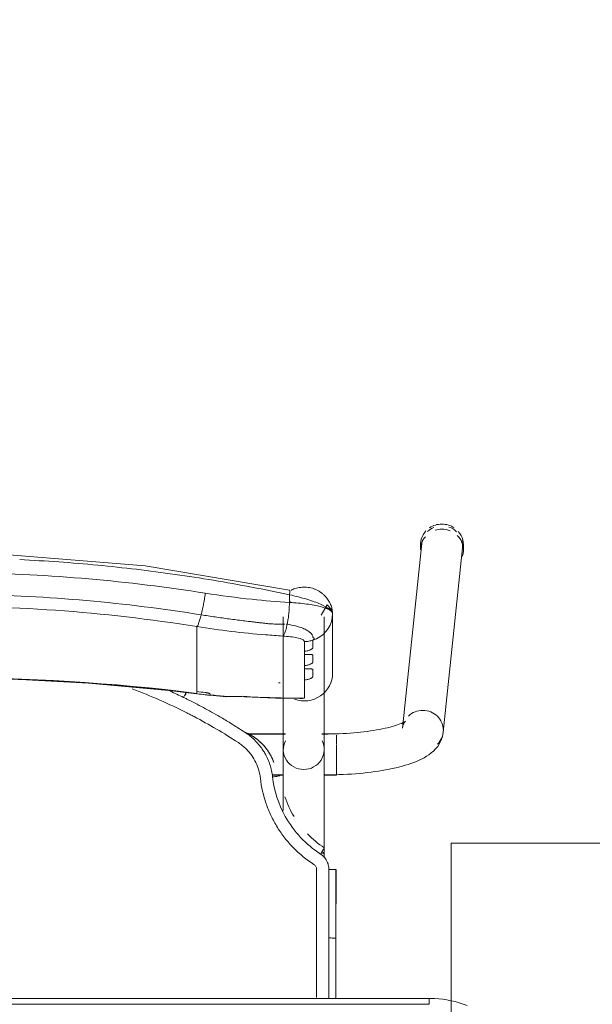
# Model space of a CAD drawing. Header units: metres. Extents: x 3 to 43.5, y -74 to -48.5.
# Tile 53 of 209: x 35.861 to 36.151, y -58.58 to -58.082. Entities that reach past the tile are written whole.
import ezdxf

# ---------------------------------------------------------------- set-up
doc = ezdxf.new("R2010")
doc.units = ezdxf.units.M
doc.layers.add('1PAV - FRIG_dwg', color=7, linetype='Continuous', lineweight=18, true_color=0x767676)
doc.layers.add('TUB_FRIGO', color=30, linetype='Continuous', lineweight=18, true_color=0xff7f00)
doc.layers.add('I-FURN', color=7, linetype='Continuous', lineweight=18)

# ---------------------------------------------------------------- blocks, each defined once
blk = doc.blocks.new('ConjuntoParaAlunoTamanho6 - CJA06_ConjuntoParaAlunoTamanho6-V52-1PAV - FRIGORÍFICA')
at = {"layer": 'I-FURN', "color": 253, "true_color": 0xaaaaaa}
for p, q in [((0.24321, 0.29526), (0.23354, 0.20182)), ((0.24254, 0.29456), (0.24254, 0.29197)), ((0.2643, 0.29197), (0.2643, 0.29456)), ((0.25413, 0.19969), (0.2638, 0.29312)), ((0.1981, 0.22964), (0.1981, 0.25969)), ((0.17315, 0.25812), (0.17315, 0.19097)), ((0.17457, 0.25441), (0.17513, 0.25435)), ((0.19385, 0.19097), (0.19385, 0.25812)), ((0.19685, 0.25395), (0.19754, 0.2558)), ((0.12943, 0.2438), (0.12943, 0.25317)), ((0.19471, 0.25062), (0.1959, 0.25221)), ((0.1959, 0.25221), (0.19685, 0.25395)), ((0.12943, 0.24214), (0.12943, 0.2438)), ((0.12943, 0.24214), (0.12943, 0.23653)), ((0.18386, 0.23904), (0.18386, 0.24073)), ((0.12943, 0.23653), (0.12943, 0.23486)), ((0.12943, 0.23486), (0.12943, 0.22925)), ((0.18386, 0.23176), (0.18386, 0.23345)), ((0.12943, 0.22759), (0.12943, 0.22925)), ((0.12943, 0.22759), (0.12943, 0.22197)), ((0.18386, 0.21701), (0.18386, 0.22617)), ((0.12943, 0.22031), (0.12943, 0.22197)), ((0.12946, 0.21915), (0.14434, 0.21757)), ((0.17944, 0.21689), (0.18173, 0.21678)), ((0.17429, 0.19894), (0.15474, 0.19894)), ((0.17429, 0.19879), (0.15494, 0.19879)), ((0.2, 0.19894), (0.19271, 0.19894)), ((0.19385, 0.19879), (0.19271, 0.19879)), ((0.19385, 0.19845), (0.19385, 0.19879)), ((0.19385, 0.19764), (0.19385, 0.19845)), ((0.2, 0.19364), (0.2, 0.19814)), ((0.19385, 0.1916), (0.19385, 0.19367)), ((0.2, 0.18573), (0.2, 0.19328)), ((0.19385, 0.18582), (0.19385, 0.18688)), ((0.19385, 0.18371), (0.19385, 0.18582)), ((0.2, 0.17794), (0.2, 0.1856)), ((0.19385, 0.17809), (0.19385, 0.17951)), ((0.16757, 0.17809), (0.17268, 0.17809)), ((0.1676, 0.17794), (0.17323, 0.17794)), ((0.19377, 0.17794), (0.2, 0.17794)), ((0.19385, 0.13604), (0.19385, 0.13857)), ((0.19983, 0.13021), (0.19982, 0.0953)), ((0.19982, 0.06497), (0.19982, 0.0953)), ((0.247, 0.06497), (-0.247, 0.06497)), ((0.247, 0.06497), (-0.247, 0.06497)), ((0.247, 0.06497), (0.247, 0.06197))]:
    blk.add_line(p, q, dxfattribs=at)
at = {"layer": 'I-FURN', "color": 253, "true_color": 0xaaaaaa, "flags": 128}
for points in [[(0.17623, 0.27161), (0.10331, 0.28398), (0.03018, 0.28985), (0.0001, 0.2904)], [(0.17627, 0.2654), (0.17627, 0.26637), (0.17627, 0.26734), (0.17627, 0.26831), (0.17627, 0.26928)], [(0.1981, 0.25971), (0.19792, 0.26092), (0.19739, 0.26208), (0.1954, 0.2642), (0.19227, 0.25896)], [(0.19754, 0.2558), (0.19796, 0.25773), (0.1981, 0.25969)], [(0.1981, 0.25971), (0.1981, 0.2522), (0.1981, 0.24468)], [(0.1981, 0.22964), (0.1981, 0.23715), (0.1981, 0.24467), (0.1981, 0.25218), (0.1981, 0.25969)], [(0.19172, 0.24799), (0.19331, 0.2492), (0.19471, 0.25062)], [(0.18386, 0.24073), (0.18386, 0.24195), (0.18386, 0.24317), (0.18386, 0.24439), (0.18386, 0.24561)], [(0.1881, 0.24628), (0.18997, 0.24701), (0.19172, 0.24799)], [(0.1881, 0.24628), (0.1881, 0.24532), (0.1881, 0.24435), (0.1881, 0.24339), (0.1881, 0.24243)], [(0.18386, 0.23345), (0.18386, 0.23485), (0.18386, 0.23624), (0.18386, 0.23764), (0.18386, 0.23904)], [(0.1881, 0.23868), (0.1881, 0.2378), (0.1881, 0.23692), (0.1881, 0.23603), (0.1881, 0.23515)], [(0.18386, 0.22617), (0.18386, 0.22757), (0.18386, 0.22897), (0.18386, 0.23036), (0.18386, 0.23176)], [(0.1881, 0.23141), (0.1881, 0.23052), (0.1881, 0.22964), (0.1881, 0.22876), (0.1881, 0.22787)], [(-0.12926, 0.21915), (-0.08865, 0.22342), (-0.0479, 0.2261), (-0.00707, 0.22717), (0.03376, 0.22666), (0.07455, 0.22454), (0.11521, 0.22083), (0.12946, 0.21915)], [(0.12943, 0.21937), (0.12943, 0.21961), (0.12943, 0.21984), (0.12943, 0.22007), (0.12943, 0.22031)], [(0.1361, 0.21901), (0.1361, 0.21893), (0.1361, 0.21886), (0.1361, 0.21878), (0.1361, 0.2187)], [(0.15351, 0.21761), (0.16928, 0.2169), (0.18131, 0.21677)], [(0.18173, 0.21678), (0.18279, 0.21686), (0.18386, 0.21701)], [(0.23507, 0.20536), (0.23501, 0.20531), (0.23482, 0.20518), (0.23451, 0.20499), (0.23408, 0.20476), (0.23355, 0.20449), (0.23291, 0.2042), (0.23217, 0.20389), (0.23133, 0.20358), (0.23041, 0.20326), (0.22941, 0.20294), (0.22832, 0.20262), (0.22717, 0.2023), (0.22594, 0.20199), (0.22464, 0.20169), (0.22328, 0.2014), (0.22186, 0.20112), (0.22039, 0.20086), (0.21886, 0.2006), (0.21729, 0.20036), (0.21567, 0.20014), (0.214, 0.19993), (0.2123, 0.19973), (0.21057, 0.19956), (0.2088, 0.1994), (0.207, 0.19926), (0.20518, 0.19913), (0.20334, 0.19903), (0.20148, 0.19894), (0.19961, 0.19888), (0.19772, 0.19883), (0.19583, 0.1988), (0.19394, 0.19879), (0.19385, 0.19879)], [(0.23354, 0.20182), (0.23373, 0.20287), (0.23403, 0.20376), (0.23437, 0.20445), (0.23469, 0.20492), (0.23492, 0.20521), (0.23505, 0.20534), (0.23507, 0.20536)], [(0.25413, 0.19969), (0.25375, 0.19762), (0.25311, 0.19572), (0.25226, 0.19403), (0.25129, 0.19256), (0.25023, 0.19128), (0.24913, 0.19017), (0.24799, 0.18919), (0.24683, 0.18832), (0.24563, 0.18753), (0.24441, 0.18681), (0.24316, 0.18615), (0.24188, 0.18553), (0.24055, 0.18496), (0.23919, 0.18441), (0.23778, 0.1839), (0.23633, 0.18341), (0.23483, 0.18295), (0.2333, 0.18251), (0.23171, 0.1821), (0.23008, 0.1817), (0.22841, 0.18133), (0.2267, 0.18098), (0.22495, 0.18064), (0.22315, 0.18033), (0.22132, 0.18004), (0.21946, 0.17976), (0.21756, 0.17951), (0.21562, 0.17928), (0.21366, 0.17906), (0.21168, 0.17887), (0.20967, 0.1787), (0.20763, 0.17855), (0.20558, 0.17842), (0.20352, 0.17831), (0.20144, 0.17823), (0.19935, 0.17816), (0.19725, 0.17811), (0.19515, 0.17809), (0.19385, 0.17809)], [(0.17315, 0.16015), (0.17315, 0.162), (0.17315, 0.16382), (0.17315, 0.1656), (0.17315, 0.16735), (0.17315, 0.16905), (0.17315, 0.17071), (0.17315, 0.17233), (0.17315, 0.1739), (0.17315, 0.17541), (0.17315, 0.17687), (0.17315, 0.17828), (0.17315, 0.17963), (0.17315, 0.18092), (0.17315, 0.18215), (0.17315, 0.18331), (0.17315, 0.18441), (0.17315, 0.18544), (0.17315, 0.1864), (0.17315, 0.18729), (0.17315, 0.1881), (0.17315, 0.18885), (0.17315, 0.18951), (0.17315, 0.19011), (0.17315, 0.19062), (0.17315, 0.19097)], [(0.19385, 0.19097), (0.19385, 0.19051), (0.19385, 0.18998), (0.19385, 0.18937), (0.19385, 0.18869), (0.19385, 0.18793), (0.19385, 0.1871), (0.19385, 0.18619), (0.19385, 0.18522), (0.19385, 0.18417), (0.19385, 0.18306), (0.19385, 0.18188), (0.19385, 0.18064), (0.19385, 0.17934), (0.19385, 0.17798), (0.19385, 0.17656), (0.19385, 0.17508), (0.19385, 0.17355), (0.19385, 0.17198), (0.19385, 0.17035), (0.19385, 0.16868), (0.19385, 0.16696), (0.19385, 0.16521), (0.19385, 0.16342), (0.19385, 0.16159), (0.19385, 0.15974), (0.19385, 0.15785), (0.19385, 0.15594), (0.19385, 0.15401), (0.19385, 0.15206), (0.19385, 0.15009), (0.19385, 0.14811), (0.19385, 0.14612), (0.19385, 0.14413), (0.19385, 0.14213), (0.19385, 0.14013), (0.19385, 0.13857)], [(0.16841, 0.18432), (0.16841, 0.18434), (0.16841, 0.18435), (0.16841, 0.18437), (0.16841, 0.18438)], [(0.19623, 0.13025), (0.19623, 0.12639), (0.19623, 0.12254), (0.19623, 0.11868), (0.19623, 0.11483), (0.19623, 0.11097), (0.19623, 0.10712), (0.19623, 0.10327), (0.19623, 0.09941), (0.19623, 0.09556)], [(0.2662, 0.06136), (0.26421, 0.06209), (0.2622, 0.06274), (0.26015, 0.06331), (0.25809, 0.06379), (0.25601, 0.0642), (0.25391, 0.06451), (0.25181, 0.06475), (0.24969, 0.0649), (0.24757, 0.06496), (0.247, 0.06497)], [(0.247, 0.06197), (0.1235, 0.06197), (0, 0.06197), (-0.1235, 0.06197), (-0.247, 0.06197)], [(-0.247, 0.06197), (-0.1235, 0.06197), (0, 0.06197), (0.1235, 0.06197), (0.247, 0.06197)]]:
    blk.add_lwpolyline(points, dxfattribs=at)
at = {"layer": 'I-FURN', "color": 253, "true_color": 0xaaaaaa}
for centre, major_axis, ratio, start_param, end_param in [((0.25342, 0.29456), (0.01088, 0), 0.965926, 1.570796, 2.182166), ((0.25342, 0.29456), (-0.01088, 0), 0.965926, 4.098128, 4.712389), ((0.25342, 0.29456), (0.01088, 0), 0.965926, 2.404321, 3.312013), ((0.25351, 0.29419), (-0.01029, 0.00107), 0.967158, 5.223081, 5.597593), ((0.25342, 0.29197), (0.01088, 0), 0.965926, 1.581694, 1.883969), ((0.25342, 0.29197), (0.01088, 0), 0.965926, 1.176355, 1.570796), ((0.25351, 0.29419), (-0.01029, 0.00107), 0.967158, 4.026797, 4.46746), ((0.25342, 0.29197), (0.01088, 0), 0.965926, 5.959867, 7.062609), ((0.25342, 0.29456), (0.01088, 0), 0.965926, 6.058274, 6.985956), ((0.25342, 0.29197), (0.01088, 0), 0.965926, 2.446266, 3.141593), ((0.25351, 0.29419), (-0.01029, 0.00107), 0.967158, 6.102343, 6.382991), ((0.25351, 0.29419), (-0.01029, 0.00107), 0.967158, 3.141593, 3.502975), ((0.0001, -0.77117), (1.0209, 0), 0.978148, 1.443771, 1.697822), ((0.1837, 0.22964), (0.0144, 0), 0.978148, 4.362105, 6.283185), ((0.0001, -0.77159), (1.0211, 0), 0.978148, 1.443771, 1.633569), ((0.17947, 0.60128), (0.385, 0), 0.978148, 4.689765, 4.691852), ((0.17947, 0.60356), (0.395, 0), 0.978148, 4.585364, 4.595996), ((0.17947, 0.60221), (0.3948, 0), 0.978148, 4.585364, 4.595936), ((0.17947, 0.60263), (0.395, 0), 0.978148, 4.602237, 4.623287), ((0.14521, 0.22754), (0.00087, 0.00996), 0.018501, 2.93296, 3.325659), ((0.17947, 0.60336), (0.395, 0), 0.978148, 4.644485, 4.723499), ((0.24383, 0.20075), (-0.01029, 0.00107), 0.967158, 4.812195, 5.597593), ((0.24383, 0.20075), (-0.01029, 0.00107), 0.967158, 3.241398, 4.812195), ((0.24383, 0.20075), (-0.01029, 0.00107), 0.967158, 2.456, 3.241398), ((0.1835, 0.19097), (0.01035, 0), 0.978148, 2.686587, 4.712389), ((0.1835, 0.19097), (0.01035, 0), 0.978148, 4.712389, 6.738191), ((0.1835, 0.13857), (0.01035, 0), 0.069756, 5.759587, 6.776353)]:
    blk.add_ellipse(centre, major_axis=major_axis, ratio=ratio, start_param=start_param, end_param=end_param, dxfattribs=at)
for points in [[(0.0595, 0.28591), (0.05292, 0.28638), (0.04633, 0.28677), (0.03973, 0.28708)], [(0.07921, 0.28427), (0.07265, 0.28489), (0.06608, 0.28544), (0.0595, 0.28591)], [(0.11839, 0.27961), (0.1054, 0.28147), (0.09233, 0.28302), (0.07921, 0.28427)], [(0.13782, 0.27661), (0.13136, 0.27768), (0.12489, 0.27868), (0.11839, 0.27961)], [(0.15712, 0.27316), (0.15071, 0.27438), (0.14427, 0.27553), (0.13782, 0.27661)], [(0.13164, 0.25914), (0.13175, 0.25959), (0.13198, 0.26053), (0.13231, 0.26203), (0.13262, 0.26359), (0.13292, 0.2652), (0.1332, 0.26684), (0.13344, 0.26848), (0.13359, 0.26956), (0.13366, 0.2701)], [(0.17627, 0.26928), (0.16991, 0.27065), (0.16353, 0.27194), (0.15712, 0.27316)], [(0.17627, 0.26928), (0.17633, 0.26966), (0.17642, 0.27037), (0.17644, 0.2712), (0.17636, 0.27149), (0.1763, 0.27156)], [(0.17513, 0.25435), (0.1752, 0.25471), (0.17534, 0.25544), (0.17553, 0.25659), (0.17571, 0.25778), (0.17586, 0.25902), (0.17599, 0.26028), (0.1761, 0.26156), (0.17618, 0.26285), (0.17624, 0.26413), (0.17626, 0.26498), (0.17627, 0.2654)], [(0.1981, 0.25969), (0.1981, 0.26035), (0.19703, 0.26165), (0.19239, 0.26338), (0.18523, 0.2647), (0.17934, 0.26523), (0.17627, 0.2654)], [(0.17811, 0.26528), (0.17751, 0.26545), (0.1769, 0.26561), (0.17629, 0.26577)], [(0.12943, 0.25317), (0.12952, 0.25327), (0.1297, 0.25353), (0.13, 0.25409), (0.13031, 0.25481), (0.13064, 0.25568), (0.13097, 0.2567), (0.1313, 0.25786), (0.13153, 0.2587), (0.13164, 0.25914)], [(0.17285, 0.2484), (0.17297, 0.2485), (0.1732, 0.24877), (0.17355, 0.24934), (0.17389, 0.25006), (0.17423, 0.25093), (0.17455, 0.25195), (0.17485, 0.25308), (0.17504, 0.25392), (0.17513, 0.25435)], [(0.18386, 0.24561), (0.18422, 0.24561), (0.18494, 0.24565), (0.18601, 0.24578), (0.18707, 0.24599), (0.18776, 0.24617), (0.1881, 0.24628)], [(0.12434, 0.2095), (0.11529, 0.21408), (0.10607, 0.21814), (0.09666, 0.22168)], [(0.11594, 0.2205), (0.11821, 0.21947), (0.12046, 0.21841), (0.1227, 0.21732)], [(0.1227, 0.21732), (0.12291, 0.21776), (0.12336, 0.21866), (0.12377, 0.21945), (0.12395, 0.2198)], [(0.12395, 0.21936), (0.12377, 0.21898), (0.12356, 0.21856), (0.12335, 0.21813)], [(0.1336, 0.21981), (0.13377, 0.21979), (0.1341, 0.21974), (0.13456, 0.21967), (0.13499, 0.21957), (0.13538, 0.21946), (0.13569, 0.21935), (0.13593, 0.21923), (0.13606, 0.21912), (0.1361, 0.21905), (0.1361, 0.21901)], [(0.12436, 0.21651), (0.12408, 0.21665), (0.12353, 0.21692), (0.12297, 0.21719), (0.1227, 0.21732)], [(0.14098, 0.20758), (0.13826, 0.20916), (0.13276, 0.21224), (0.12717, 0.21512), (0.12436, 0.21651)], [(0.1361, 0.2187), (0.1361, 0.21868), (0.13609, 0.21865), (0.13607, 0.21862), (0.13605, 0.2186)], [(0.15064, 0.21781), (0.15133, 0.21783), (0.152, 0.21785), (0.15267, 0.21788)], [(0.1529, 0.21776), (0.15334, 0.21757), (0.15377, 0.21755), (0.15417, 0.21772)], [(0.12798, 0.20762), (0.12738, 0.20794), (0.12617, 0.20857), (0.12495, 0.20919), (0.12434, 0.2095)], [(0.1504, 0.19445), (0.14673, 0.19684), (0.13935, 0.20142), (0.13181, 0.20561), (0.12798, 0.20762)], [(0.14635, 0.20432), (0.14546, 0.20487), (0.14368, 0.20597), (0.14188, 0.20704), (0.14098, 0.20758)], [(0.15378, 0.19963), (0.15256, 0.20043), (0.1501, 0.202), (0.14762, 0.20355), (0.14638, 0.20431)], [(0.15863, 0.1971), (0.15703, 0.19822), (0.15531, 0.19916), (0.1535, 0.1999)], [(0.15374, 0.19972), (0.15472, 0.19931), (0.15575, 0.19881), (0.1568, 0.1982)], [(0.1625, 0.1911), (0.16134, 0.1928), (0.15869, 0.19594), (0.1555, 0.19851), (0.15378, 0.19963)], [(0.15448, 0.19112), (0.15386, 0.19174), (0.15256, 0.19292), (0.15114, 0.19396), (0.1504, 0.19445)], [(0.16156, 0.17636), (0.16124, 0.17915), (0.15968, 0.18454), (0.15645, 0.18912), (0.15448, 0.19112)], [(0.16371, 0.18924), (0.16352, 0.18955), (0.16313, 0.19018), (0.16271, 0.1908), (0.1625, 0.1911)], [(0.16501, 0.19076), (0.16537, 0.19026), (0.16604, 0.18925), (0.16695, 0.18767), (0.16775, 0.18603), (0.1682, 0.1849), (0.16841, 0.18432)], [(0.16774, 0.17706), (0.1675, 0.1792), (0.16656, 0.18343), (0.16479, 0.18738), (0.16371, 0.18924)], [(0.17146, 0.1778), (0.17147, 0.17776), (0.17128, 0.17766), (0.17046, 0.17746), (0.16921, 0.17725), (0.16823, 0.17712), (0.16774, 0.17706)], [(0.1786, 0.15703), (0.17667, 0.16018), (0.1751, 0.16355), (0.1739, 0.16704)], [(0.19391, 0.14119), (0.19084, 0.14321), (0.18795, 0.1456), (0.18537, 0.14827)], [(0.19199, 0.13805), (0.19225, 0.13846), (0.19278, 0.13928), (0.19344, 0.14033), (0.19385, 0.14103), (0.19393, 0.14119), (0.19391, 0.14119)], [(0.19623, 0.13025), (0.19622, 0.13104), (0.19604, 0.13255), (0.19519, 0.13473), (0.19383, 0.13663), (0.19265, 0.13762), (0.19199, 0.13805)], [(0.19, 0.13025), (0.19, 0.1305), (0.18994, 0.13099), (0.18966, 0.1317), (0.18922, 0.13231), (0.18884, 0.13263), (0.18863, 0.13277)], [(0.19, 0.09555), (0.19, 0.09868), (0.19, 0.10482), (0.19, 0.11314), (0.19, 0.12173), (0.19, 0.1274), (0.19, 0.13025)], [(0.19982, 0.1302), (0.19984, 0.13021), (0.19969, 0.13022), (0.19891, 0.13024), (0.1977, 0.13025), (0.19672, 0.13025), (0.19623, 0.13025)], [(0.19982, 0.1302), (0.19982, 0.12729), (0.19982, 0.12438), (0.19982, 0.12147)], [(0.19982, 0.09529), (0.19982, 0.1011), (0.19982, 0.11273), (0.19982, 0.12438), (0.19982, 0.1302)], [(0.19982, 0.11273), (0.19982, 0.10691), (0.19982, 0.1011), (0.19982, 0.09528)], [(0.19623, 0.09556), (0.19662, 0.09556), (0.19701, 0.09556), (0.19738, 0.09555)], [(0.19738, 0.09555), (0.19775, 0.09554), (0.1981, 0.09553), (0.19841, 0.09551)], [(0.19982, 0.0953), (0.19982, 0.0953), (0.19982, 0.09529), (0.19982, 0.09529)], [(0.19982, 0.06497), (0.19982, 0.07507), (0.19982, 0.08518), (0.19982, 0.09529)], [(0.19982, 0.07534), (0.19982, 0.07188), (0.19982, 0.06842), (0.19982, 0.06497)]]:
    blk.add_open_spline(points, degree=3, dxfattribs=at)
for points, knots in [([(-0.13346, 0.2701), (-0.0847, 0.2778), (0.00519, 0.28415), (0.09466, 0.27626), (0.13366, 0.2701)], [-1, -1, -1, -1, -0.444444, 0, 0, 0, 0]), ([(-0.13144, 0.25914), (-0.08343, 0.26683), (0.00512, 0.27318), (0.09323, 0.26529), (0.13164, 0.25914)], [-1, -1, -1, -1, -0.444444, 0, 0, 0, 0]), ([(0.13366, 0.2701), (0.14155, 0.26885), (0.15578, 0.26699), (0.16997, 0.2658), (0.17627, 0.2654)], [-1, -1, -1, -1, -0.444444, 0, 0, 0, 0]), ([(0.17627, 0.26928), (0.1778, 0.26895), (0.18084, 0.26823), (0.1851, 0.26704), (0.18885, 0.26578), (0.19302, 0.26411), (0.19708, 0.26187), (0.1981, 0.26034), (0.1981, 0.25971)], [0, 0, 0, 0, 0.125, 0.25, 0.375, 0.5, 0.75, 1, 1, 1, 1]), ([(0.17699, 0.27153), (0.17765, 0.27187), (0.17927, 0.27255), (0.18196, 0.27315), (0.18496, 0.2732), (0.18741, 0.27274), (0.18905, 0.27216), (0.18996, 0.27176), (0.19062, 0.27143), (0.19127, 0.27106), (0.19212, 0.27051), (0.19313, 0.26973), (0.19423, 0.2687), (0.19516, 0.26763), (0.19594, 0.26656), (0.1966, 0.26547), (0.19712, 0.26439), (0.19752, 0.26334), (0.1978, 0.26234), (0.19804, 0.26108), (0.1981, 0.26023), (0.1981, 0.25971)], [0.3275759, 0.3275759, 0.3275759, 0.3275759, 0.375, 0.4375, 0.5, 0.5625, 0.59375, 0.609375, 0.625, 0.640625, 0.65625, 0.6875, 0.71875, 0.75, 0.78125, 0.8125, 0.84375, 0.875, 0.90625, 0.9375, 1, 1, 1, 1]), ([(0.12943, 0.25317), (0.08224, 0.26075), (-0.00484, 0.26702), (-0.09148, 0.25924), (-0.12923, 0.25317)], [-1, -1, -1, -1, -0.444444, 0, 0, 0, 0]), ([(0.19589, 0.26257), (0.19565, 0.26263), (0.19517, 0.26271), (0.1947, 0.26267), (0.19448, 0.26263)], [0.3140409, 0.3140409, 0.3140409, 0.3140409, 0.375, 0.4333514, 0.4333514, 0.4333514, 0.4333514]), ([(0.1981, 0.25971), (0.1981, 0.26024), (0.19787, 0.26101), (0.19723, 0.26183), (0.19682, 0.26214), (0.1966, 0.26226)], [0, 0, 0, 0, 0.125, 0.1875, 0.25, 0.25, 0.25, 0.25]), ([(0.13164, 0.25914), (0.13399, 0.25877), (0.13871, 0.25805), (0.14577, 0.25706), (0.15166, 0.25629), (0.15577, 0.2558), (0.15812, 0.25552), (0.15988, 0.25532), (0.16163, 0.25511), (0.16339, 0.25489), (0.16514, 0.25469), (0.16691, 0.25455), (0.16868, 0.25447), (0.17104, 0.2544), (0.17282, 0.25442), (0.17401, 0.25447)], [0, 0, 0, 0, 0.166667, 0.333333, 0.5, 0.583333, 0.625, 0.666667, 0.708333, 0.75, 0.791667, 0.833333, 0.875, 0.916667, 1, 1, 1, 1]), ([(0.17513, 0.25435), (0.17661, 0.25414), (0.17948, 0.25358), (0.18284, 0.25246), (0.1849, 0.25145), (0.18608, 0.25069), (0.18754, 0.24953), (0.18812, 0.24854), (0.1881, 0.24778)], [0, 0, 0, 0, 0.2, 0.4, 0.55, 0.625, 0.7, 1, 1, 1, 1]), ([(0.12943, 0.25317), (0.13522, 0.25225), (0.14681, 0.25064), (0.16129, 0.24919), (0.16997, 0.24858), (0.17285, 0.2484)], [0, 0, 0, 0, 0.4, 0.8, 1, 1, 1, 1]), ([(0.17285, 0.2484), (0.17555, 0.24823), (0.17966, 0.24775), (0.18317, 0.24668), (0.18386, 0.24597), (0.18386, 0.24561)], [0, 0, 0, 0, 0.444444, 0.722222, 1, 1, 1, 1]), ([(0.1881, 0.24778), (0.18821, 0.24772), (0.18836, 0.24763), (0.18849, 0.24751), (0.18856, 0.24744), (0.1886, 0.24738), (0.18864, 0.24733), (0.1887, 0.24726), (0.18876, 0.24718), (0.1888, 0.24708), (0.18879, 0.247), (0.18877, 0.24693), (0.18873, 0.24686), (0.18866, 0.24676), (0.1885, 0.24657), (0.18828, 0.2464), (0.1881, 0.24628)], [0, 0, 0, 0, 0.166667, 0.25, 0.291667, 0.333333, 0.375, 0.416667, 0.5, 0.583333, 0.625, 0.666667, 0.708333, 0.75, 0.833333, 1, 1, 1, 1]), ([(0.1881, 0.24243), (0.1881, 0.24236), (0.18804, 0.24222), (0.18782, 0.24198), (0.18743, 0.2417), (0.18691, 0.24142), (0.18629, 0.24117), (0.18532, 0.24088), (0.18448, 0.24075), (0.18386, 0.24073)], [0, 0, 0, 0, 0.125, 0.25, 0.375, 0.5, 0.625, 0.75, 1, 1, 1, 1]), ([(0.18386, 0.23904), (0.18448, 0.23902), (0.18532, 0.23903), (0.18629, 0.23904), (0.18691, 0.23904), (0.18743, 0.23902), (0.18782, 0.23896), (0.18804, 0.23885), (0.1881, 0.23875), (0.1881, 0.23868)], [0, 0, 0, 0, 0.25, 0.375, 0.5, 0.625, 0.75, 0.875, 1, 1, 1, 1]), ([(0.1881, 0.23515), (0.1881, 0.23508), (0.18804, 0.23494), (0.18782, 0.2347), (0.18743, 0.23442), (0.18691, 0.23414), (0.18629, 0.23389), (0.18532, 0.2336), (0.18448, 0.23348), (0.18386, 0.23345)], [0, 0, 0, 0, 0.125, 0.25, 0.375, 0.5, 0.625, 0.75, 1, 1, 1, 1]), ([(0.18386, 0.23176), (0.18448, 0.23175), (0.18532, 0.23175), (0.18629, 0.23176), (0.18691, 0.23176), (0.18743, 0.23174), (0.18782, 0.23168), (0.18804, 0.23158), (0.1881, 0.23147), (0.1881, 0.23141)], [0, 0, 0, 0, 0.25, 0.375, 0.5, 0.625, 0.75, 0.875, 1, 1, 1, 1]), ([(0.1881, 0.22787), (0.1881, 0.22781), (0.18804, 0.22767), (0.18782, 0.22742), (0.18743, 0.22714), (0.18691, 0.22687), (0.18629, 0.22661), (0.18532, 0.22633), (0.18448, 0.2262), (0.18386, 0.22617)], [0, 0, 0, 0, 0.125, 0.25, 0.375, 0.5, 0.625, 0.75, 1, 1, 1, 1]), ([(0.13605, 0.2186), (0.13602, 0.21857), (0.13593, 0.21853), (0.13575, 0.2185), (0.13549, 0.21849), (0.13508, 0.2185), (0.13445, 0.21856), (0.1339, 0.21862), (0.1336, 0.21866)], [0, 0, 0, 0, 0.125, 0.25, 0.375, 0.5, 0.75, 1, 1, 1, 1]), ([(0.14432, 0.21779), (0.14576, 0.21776), (0.14781, 0.21775), (0.1498, 0.21779), (0.1504, 0.2178)], [0, 0, 0, 0, 0.5, 0.7205576, 0.7205576, 0.7205576, 0.7205576]), ([(0.15683, 0.19818), (0.15764, 0.19771), (0.15919, 0.19669), (0.16207, 0.19434), (0.16393, 0.19226), (0.16501, 0.19076)], [0, 0, 0, 0, 0.25, 0.5, 1, 1, 1, 1]), ([(0.16841, 0.18438), (0.16796, 0.18563), (0.16686, 0.18807), (0.16383, 0.19273), (0.16081, 0.19558), (0.15863, 0.1971)], [0, 0, 0, 0, 0.25, 0.5, 1, 1, 1, 1]), ([(0.18863, 0.13277), (0.18486, 0.13521), (0.17974, 0.13937), (0.17389, 0.14605), (0.17007, 0.15149), (0.1669, 0.15732), (0.16353, 0.16552), (0.16208, 0.17192), (0.16156, 0.17636)], [0, 0, 0, 0, 0.25, 0.375, 0.5, 0.625, 0.75, 1, 1, 1, 1]), ([(0.16774, 0.17706), (0.16854, 0.1701), (0.17345, 0.15474), (0.18461, 0.14281), (0.19199, 0.13805)], [0, 0, 0, 0, 0.444444, 1, 1, 1, 1]), ([(0.19, 0.06548), (0.19, 0.06617), (0.19, 0.06811), (0.19, 0.07088), (0.19, 0.07365), (0.19, 0.07618), (0.19, 0.07838), (0.19, 0.0801), (0.19, 0.08153), (0.19, 0.08284), (0.19, 0.08398), (0.19, 0.08486), (0.19, 0.08558), (0.19, 0.08626), (0.19, 0.0868), (0.19, 0.08716), (0.19, 0.08749), (0.19, 0.08795), (0.19, 0.08848), (0.19, 0.089), (0.19, 0.08963), (0.19, 0.09074), (0.19, 0.09261), (0.19, 0.0945), (0.19, 0.09555)], [0.4659091, 0.4659091, 0.4659091, 0.4659091, 0.4772727, 0.5, 0.5227273, 0.5454545, 0.5681818, 0.5909091, 0.6136364, 0.6363636, 0.6590909, 0.6818182, 0.7045455, 0.7272727, 0.75, 0.7727273, 0.7954545, 0.8181818, 0.8409091, 0.8636364, 0.8863636, 0.9090909, 0.9545455, 1, 1, 1, 1]), ([(0.19618, 0.06498), (0.19616, 0.06721), (0.1961, 0.07741), (0.19616, 0.08755), (0.19623, 0.09556)], [0.8400419, 0.8400419, 0.8400419, 0.8400419, 0.875, 1, 1, 1, 1]), ([(0.19841, 0.09551), (0.19872, 0.09549), (0.19926, 0.09545), (0.19973, 0.09538), (0.19982, 0.09532), (0.19982, 0.0953)], [0.4, 0.4, 0.4, 0.4, 0.6, 0.8, 0.9699288, 0.9699288, 0.9699288, 0.9699288])]:
    blk.add_open_spline(points, degree=3, knots=knots, dxfattribs=at)
blk = doc.blocks.new('4 GRE - ESCOLA DE CINEMA E AUDIOVISUAL CINE REX R07_rvt-1-1PAV - FRIGORÍFICA')
at = {"layer": 'I-FURN', "color": 253, "lineweight": 18, "true_color": 0xaaaaaa}
blk.add_blockref('ConjuntoParaAlunoTamanho6 - CJA06_ConjuntoParaAlunoTamanho6-V52-1PAV - FRIGORÍFICA', (35.82168, -58.64244), dxfattribs=at)
blk = doc.blocks.new('1PAV - FRIG_dwg-1115125-1PAV - FRIGORÍFICA')
at = {"layer": 'TUB_FRIGO', "flags": 128}
blk.add_lwpolyline([(15.78306, 5.40109), (16.28306, 5.40109), (16.28306, 4.40109), (14.52484, 4.40109), (14.52484, 3.78069)], dxfattribs=at)

msp = doc.modelspace()

# ---------------------------------------------------------------- block references
at = {"lineweight": 5}
msp.add_blockref('4 GRE - ESCOLA DE CINEMA E AUDIOVISUAL CINE REX R07_rvt-1-1PAV - FRIGORÍFICA', (0, 0), dxfattribs=at)
at = {"layer": '1PAV - FRIG_dwg', "color": 7}
msp.add_blockref('1PAV - FRIG_dwg-1115125-1PAV - FRIGORÍFICA', (21.555, -62.9), dxfattribs=at)

doc.saveas('drawing.dxf')
